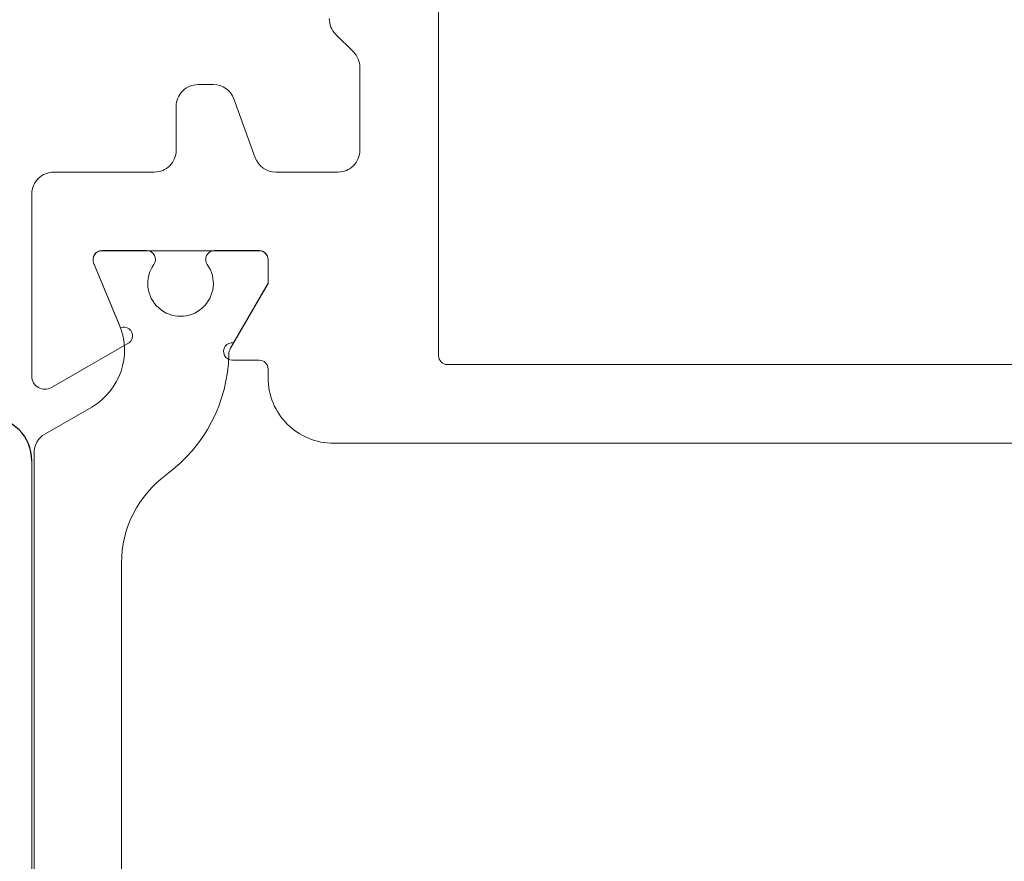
# Model space of a CAD drawing. Header units: millimetres. Extents: x 0 to 10560344, y -63228 to 177747.
# Tile 55 of 126: x 106467 to 106490, y -41055 to -41036. Entities that reach past the tile are written whole.
import ezdxf

# ---------------------------------------------------------------- set-up
doc = ezdxf.new("R2010")
doc.units = ezdxf.units.MM
doc.layers.add('008', color=8, linetype='Continuous', lineweight=9)
doc.layers.add('013', color=220, linetype='Continuous', lineweight=13)

msp = doc.modelspace()

# ---------------------------------------------------------------- linework, layer by layer
at = {"color": 8, "linetype": 'Continuous'}
msp.add_arc((106466.619, -41045.92), 1, 0, 90, dxfattribs=at)
at = {"layer": '008', "linetype": 'Continuous'}
msp.add_line((106467.619, -41066.52), (106467.619, -41045.92), dxfattribs=at)
msp.add_lwpolyline([(106469.669, -41058.975), (106469.669, -41048.257, -0.239087), (106470.692, -41046.24, 0.233397), (106472.123, -41043.492, -0.126173), (106472.163, -41043.348), (106473.019, -41041.866), (106473.019, -41041.316, 0.414214), (106472.819, -41041.116), (106471.793, -41041.116, 0.609065), (106471.63, -41041.432, -1.936492), (106470.407, -41041.432, 0.609065), (106470.244, -41041.116), (106469.217, -41041.116, 0.534511), (106469.032, -41041.393), (106469.623, -41042.818, -0.376373), (106468.987, -41044.691), (106467.919, -41045.308, 0.267949), (106467.669, -41045.741), (106467.669, -41045.741), (106467.669, -41061.492, 0.267949)], format="xyb", dxfattribs=at)
at = {"layer": '013', "linetype": 'Continuous'}
msp.add_lwpolyline([(106517.119, -41043.72), (106477.119, -41043.72, -0.414214), (106476.919, -41043.52), (106476.919, -41016.12, -0.198912), (106476.977, -41015.978, -0.198912), (106477.119, -41015.92), (106517.119, -41015.92, -0.414214), (106517.319, -41016.12), (106517.319, -41017.22, 0.414214), (106517.519, -41017.42), (106517.819, -41017.42, -0.414214), (106518.319, -41017.92), (106518.319, -41041.72, -0.414214), (106517.819, -41042.22), (106517.519, -41042.22, 0.414214), (106517.319, -41042.42), (106517.319, -41043.52, -0.414214), (106517.119, -41043.72)], format="xyb", close=True, dxfattribs=at)
msp.add_lwpolyline([(106474.419, -41035.812, 0.198915), (106474.565, -41036.166), (106474.972, -41036.573, -0.198916), (106475.119, -41036.927), (106475.119, -41038.82, -0.414214), (106474.619, -41039.32), (106473.197, -41039.32, -0.315298), (106472.727, -41038.991), (106472.239, -41037.649, 0.315298), (106471.769, -41037.32), (106471.419, -41037.32, 0.414214), (106470.919, -41037.82), (106470.919, -41038.82, -0.414214), (106470.419, -41039.32), (106468.119, -41039.32, 0.414214), (106467.619, -41039.82), (106467.619, -41043.986, 0.57735), (106468.069, -41044.246), (106469.799, -41043.247, 1), (106469.646, -41042.878), (106469.032, -41041.396, -0.534511), (106469.217, -41041.12), (106472.819, -41041.12, -0.414214), (106473.019, -41041.32), (106473.019, -41041.86), (106472.232, -41043.222, 1.077346), (106472.203, -41043.62), (106472.819, -41043.62, -0.414214), (106473.019, -41043.82), (106473.019, -41044.02, 0.414214), (106474.519, -41045.52), (106474.519, -41045.52), (106511.449, -41045.52, -0.305615)], format="xyb", dxfattribs=at)

doc.saveas('drawing.dxf')
